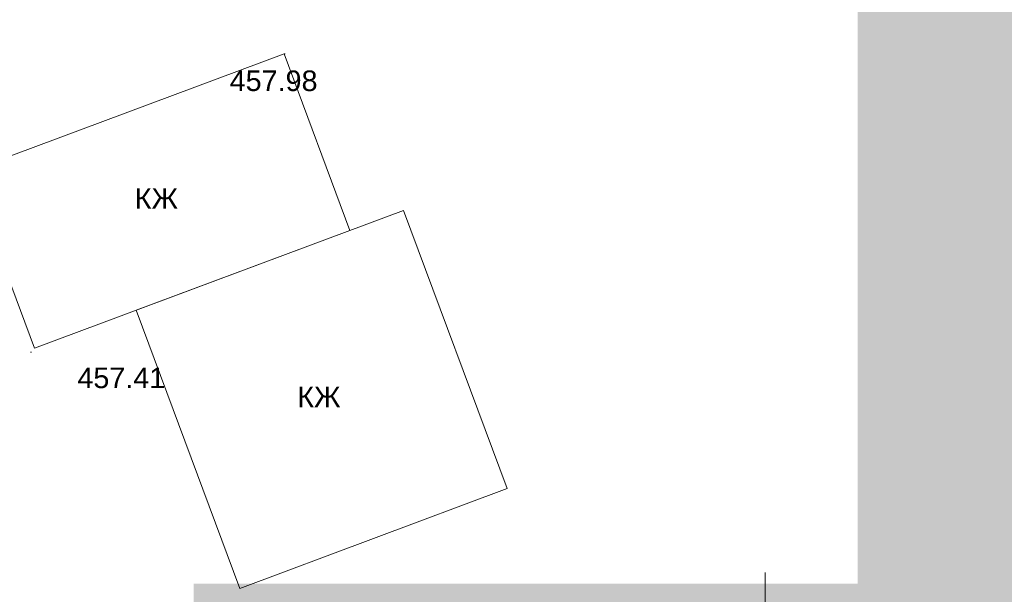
# Model space of a CAD drawing. Header units: millimetres. Extents: x 918404 to 1362154, y 4120617 to 4364104.
# Tile 106 of 256: x 942833 to 952406, y 4232796 to 4238384. Entities that reach past the tile are written whole.
import ezdxf

# ---------------------------------------------------------------- set-up
doc = ezdxf.new("R2010")
doc.units = ezdxf.units.MM
doc.header["$MEASUREMENT"] = 0
for name, color, linetype, lineweight in [('(001) Сетка_Ном._пера__132', 132, 'Continuous', 18), ('(007) Здания_Ном._пера__7', 7, 'Continuous', 18), ('0_Ном._пера__255', 255, 'Continuous', 18), ('0_Ном._пера__7', 7, 'Continuous', 18), ('ВЫСОТА_Ном._пера__7', 7, 'Continuous', 18), ('ТОЧКИ_Ном._пера__5', 5, 'Continuous', 18)]:
    doc.layers.add(name, color=color, linetype=linetype, lineweight=lineweight)
doc.styles.add('СГЕНЕРИР_СТИЛЬ_1', font='arial.ttf')

msp = doc.modelspace()

# ---------------------------------------------------------------- hatches: boundary and pattern name
at = {"layer": '0_Ном._пера__255', "linetype": 'Continuous'}
h = msp.add_hatch(color=256, dxfattribs=at)
h.paths.add_polyline_path([(921758.4, 4256735.6), (921758.4, 4225729.3), (965138, 4225729.3), (965138, 4256735.6)])
h.paths.add_polyline_path([(925842.5, 4226891.6), (925842.5, 4254335.7), (949743.4, 4254335.7), (949743.4, 4246766.4), (950980.5, 4246766.4), (950980.5, 4232899.9), (944525.3, 4232899.9), (944525.3, 4226891.6)], flags=0)

# ---------------------------------------------------------------- linework, layer by layer
at = {"layer": '(001) Сетка_Ном._пера__132', "linetype": 'Continuous'}
msp.add_line((950081.4, 4233008.3), (950081.4, 4232408.3), dxfattribs=at)
at = {"layer": '0_Ном._пера__7', "linetype": 'Continuous', "flags": 128}
for points in [[(945402.8, 4238052.3), (942334.7, 4236906.7), (942975.9, 4235189.7), (946044, 4236335.4)], [(943963.9, 4235558.6), (944974, 4232853.6), (947574, 4233824.5), (946563.9, 4236529.5)]]:
    msp.add_lwpolyline(points, close=True, dxfattribs=at)
at = {"layer": 'ТОЧКИ_Ном._пера__5', "linetype": 'Continuous'}
for p, q in [((945402.8, 4238052.3), (945412.8, 4238052.3)), ((942938.4, 4235149.2), (942948.4, 4235149.2))]:
    msp.add_line(p, q, dxfattribs=at)

# ---------------------------------------------------------------- texts
at = {"layer": '(007) Здания_Ном._пера__7', "linetype": 'Continuous', "char_height": 200, "attachment_point": 7, "style": 'СГЕНЕРИР_СТИЛЬ_1'}
for insert in [(943952, 4236544.9), (945531.6, 4234615.5)]:
    msp.add_mtext('{КЖ}', dxfattribs=dict(at, insert=insert))
at = {"layer": 'ВЫСОТА_Ном._пера__7', "linetype": 'Continuous', "char_height": 200, "attachment_point": 4, "style": 'СГЕНЕРИР_СТИЛЬ_1'}
for s, insert in [('{457.98}', (944874.3, 4237788.6)), ('{457.41}', (943393.7, 4234899.5))]:
    msp.add_mtext(s, dxfattribs=dict(at, insert=insert))

doc.saveas('drawing.dxf')
